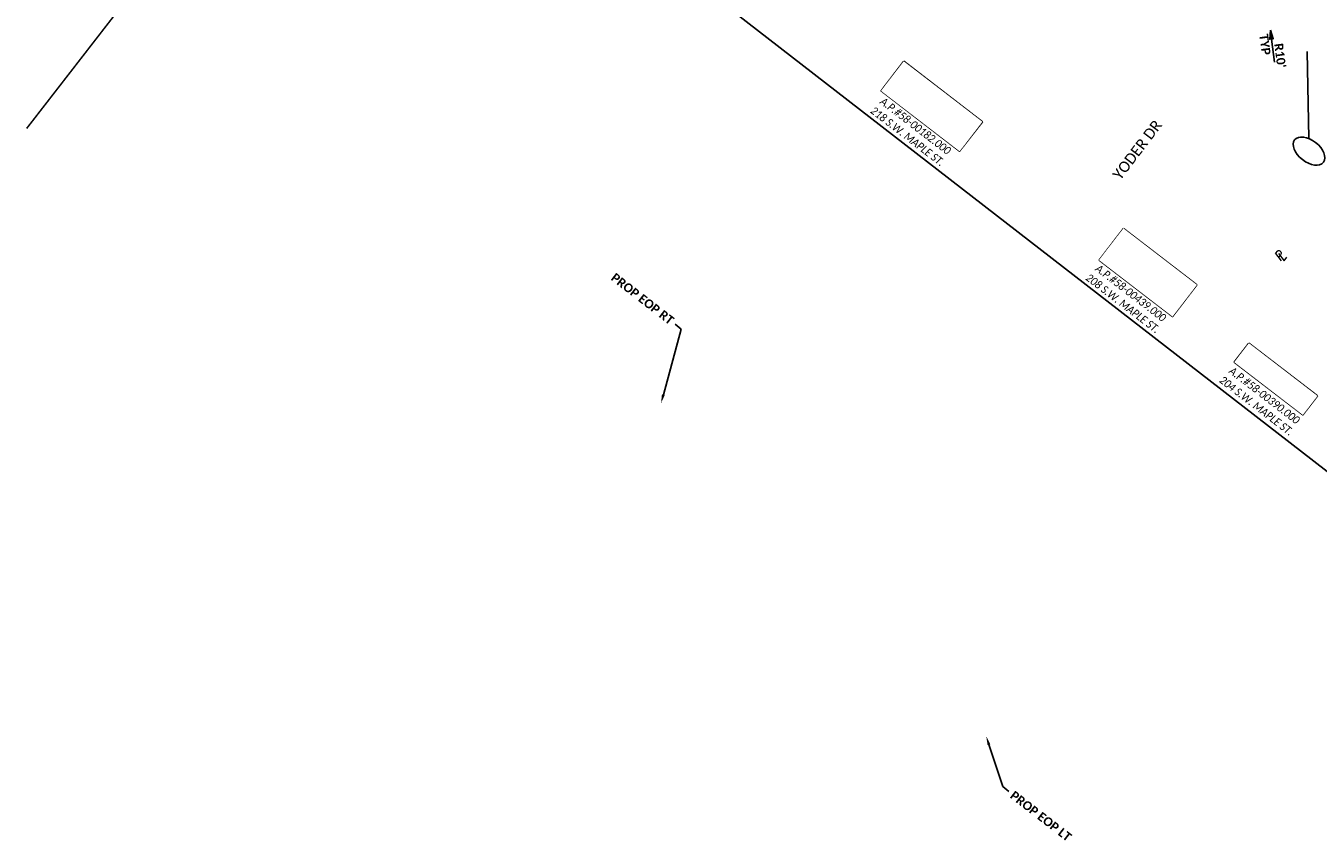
# Model space of a CAD drawing. Header units: feet. Extents: x 2204748 to 2209851, y 304262 to 307692.
# Tile 4 of 11: x 2206305 to 2206715, y 305562 to 305822. Entities that reach past the tile are written whole.
import ezdxf
from ezdxf import colors
from ezdxf.entities.mleader import LeaderData, LeaderLine
from ezdxf.math import Vec2, Vec3

# ---------------------------------------------------------------- set-up
doc = ezdxf.new("R2010")
doc.units = ezdxf.units.FT
doc.header["$MEASUREMENT"] = 0
doc.set_wipeout_variables(frame=1)
doc.linetypes.add('setbackex', pattern=[1.4, 1.3, -0.1])
for name, color, linetype in [('0_Text+_Line_Mask', 9, 'Continuous'), ('DV_X_Owner_Labels', 7, 'setbackex'), ('DV_X_Text', 7, 'Continuous'), ('RW_X_Text', 7, 'Continuous'), ('SH_TextM', 7, 'Continuous')]:
    doc.layers.add(name, color=color, linetype=linetype)
doc.layers.add('SH_VPort', color=5, linetype='Continuous', plot=False)
doc.styles.add('Simplex Normal (0.14)', font='calibri.ttf', dxfattribs={"height": 0.14})
doc.styles.add('Slanted Normal (0.125) Font 31', font='calibrii.ttf', dxfattribs={"width": 0.9, "height": 0.125})
doc.styles.add('Slanted-Sub Title', font='calibriz.ttf', dxfattribs={"height": 0.17})
doc.styles.add('Straight Normal (0.14) Font 30', font='calibrib.ttf', dxfattribs={"height": 0.14})

# ---------------------------------------------------------------- blocks, each defined once
blk = doc.blocks.new('PL')
at = {"layer": 'DV_X_Text', "char_height": 0.14, "attachment_point": 1, "style": 'Simplex Normal (0.14)'}
for s, insert, width in [('{\\Fsimplex|c0;\\Q15;P}', (-0.028, 0.106), 0.15221), ('{\\Fsimplex|c0;\\Q15;L}', (0.002, 0.072), 0.05119)]:
    blk.add_mtext(s, dxfattribs=dict(at, insert=insert, width=width))
blk = doc.blocks.new('Dim1')
h = blk.add_hatch(color=4)
h.dxf.hatch_style = 1
h.paths.add_polyline_path([(0, 0), (-1, -0.2), (-1, 0.2)])
at = {"color": 4}
blk.add_lwpolyline([(0, 0), (-1, -0.2), (-1, 0.2), (0, 0)], dxfattribs=at)

msp = doc.modelspace()

# ---------------------------------------------------------------- linework, layer by layer
at = {"layer": '0_Text+_Line_Mask'}
for points in [[(2206583.31, 305810.25), (2206608.26, 305791.06), (2206601.04, 305781.69), (2206576.1, 305800.87)], [(2206653.01, 305757.22), (2206676.33, 305739.28), (2206668.6, 305729.22), (2206645.27, 305747.16)], [(2206692.82, 305720.78), (2206714.59, 305704.03), (2206709.95, 305698), (2206688.18, 305714.74)]]:
    msp.add_lwpolyline(points, close=True, dxfattribs=at)
at = {"layer": 'SH_TextM', "color": 95, "lineweight": 25}
msp.add_line((2206700.96, 305810), (2206700.02, 305817.33), dxfattribs=at)
at = {"layer": 'SH_TextM'}
msp.add_lwpolyline([(2206711.83, 305785.73), (2206711.32, 305813.4)], dxfattribs=at)
msp.add_ellipse((2206711.9, 305781.75), major_axis=(-4.56, 3.53), ratio=0.596932, dxfattribs=at)
at = {"layer": 'SH_VPort', "color": 12, "const_width": 0.5}
msp.add_lwpolyline([(2206305.02, 305788.92), (2206649.82, 306233.75)], dxfattribs=at)
at = {"layer": 'SH_VPort', "elevation": -658.73}
msp.add_lwpolyline([(2206539.05, 306090.86), (2206927.67, 305789.63), (2206810.54, 305608.08), (2206407.18, 305920.73)], close=True, dxfattribs=at)

# ---------------------------------------------------------------- block references
at = {"layer": 'DV_X_Text', "xscale": 20, "yscale": 20, "zscale": 20, "rotation": 52.43476030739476}
msp.add_blockref('PL', (2206702.58, 305747.38), dxfattribs=at)
at = {"layer": 'SH_TextM', "color": 95, "lineweight": 25, "xscale": 2.8, "yscale": 2.8, "zscale": 2.8, "rotation": 97.3257167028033}
msp.add_blockref('Dim1', (2206699.66, 305820.11), dxfattribs=at)

# ---------------------------------------------------------------- texts
at = {"layer": 'DV_X_Owner_Labels', "char_height": 2.5, "width": 97.223, "attachment_point": 2, "rotation": 322.431, "style": 'Slanted Normal (0.125) Font 31'}
for s, insert in [('JASON D. PRATHER\\PBRITTANY L PRATHER\\PO.R. 1624, PG. 3247\\PA.P.#58-00182.000\\P218 S.W. MAPLE ST.', (2206595.44, 305800.64)), ('KYLE A. MILLER\\PANDREA M. MAST\\PO.R. 1556, PG. 2504\\PA.P.#58-00439.000\\P208 S.W. MAPLE ST.', (2206663.74, 305747.61)), ('OWEN M. MILLER\\PD.V. 740, PG. 295\\PA.P.#58-00390.000\\P204 S.W. MAPLE ST.', (2206703.61, 305711.8))]:
    msp.add_mtext(s, dxfattribs=dict(at, insert=insert))
at = {"layer": 'RW_X_Text', "style": 'Slanted-Sub Title'}
msp.add_text('YODER DR', height=3.4, rotation=52.7517, dxfattribs=at).set_placement((2206652.05, 305772.31))
at = {"layer": 'SH_TextM', "char_height": 2.8, "attachment_point": 5, "rotation": 277.3257, "style": 'Straight Normal (0.14) Font 30'}
for s, insert in [('\\A1;TYP', (2206697.94, 305815.58)), ("\\A1;R10'", (2206702.74, 305812.07))]:
    msp.add_mtext(s, dxfattribs=dict(at, insert=insert))

# ---------------------------------------------------------------- leaders
at = {"layer": 'SH_TextM'}
ml = msp.add_multileader_mtext('Standard', dxfattribs=at)
ml.set_content('PROP EOP RT', color=256, style='Straight Normal (0.14) Font 30')
ml.set_leader_properties(color=256, linetype='Continuous', lineweight=-1)
ml.build(insert=Vec2(0, 0))
ml.multileader.update_dxf_attribs({"text_right_attachment_type": 3, "dogleg_length": 0.125, "arrow_head_size": 2.8})
ctx = ml.context
ctx.base_point, ctx.char_height, ctx.arrow_head_size, ctx.landing_gap_size, ctx.plane_origin, ctx.plane_x_axis, ctx.plane_y_axis = Vec3(2206489.94, 305742.97, -658.73), 2.8, 2.8, 1.2, Vec3(2206506.3, 305701.7, -658.73), Vec3(0.790369, -0.612631), Vec3(0.612631, 0.790369)
ctx.right_attachment, ctx.text_align_type = 3, 2
notes = []
notes.append((ctx, [(0, (1, 1, 0), (2206512.74, 305725.26, -658.73), (-0.790369, 0.612631), 2.5, [(0, [(2206506.3, 305701.7, -658.73)], 0, [])])]))
ctx.mtext.insert, ctx.mtext.text_direction, ctx.mtext.rotation, ctx.mtext.alignment, ctx.mtext.flow_direction = Vec3(2206510.71, 305728.68, -658.73), Vec3(0.790369, -0.612631), 5.6238, 3, 5
ml = msp.add_multileader_mtext('Standard', dxfattribs=at)
ml.set_content('PROP EOP LT', color=256, style='Straight Normal (0.14) Font 30')
ml.set_leader_properties(color=256, linetype='Continuous', lineweight=-1)
ml.build(insert=Vec2(0, 0))
ml.multileader.update_dxf_attribs({"text_right_attachment_type": 3, "dogleg_length": 0.125, "arrow_head_size": 2.8})
ctx = ml.context
ctx.base_point, ctx.char_height, ctx.arrow_head_size, ctx.landing_gap_size, ctx.plane_origin, ctx.plane_x_axis, ctx.plane_y_axis = Vec3(2206616.71, 305578.47, -658.73), 2.8, 2.8, 1.2, Vec3(2206609.48, 305595.99, -658.73), Vec3(0.790369, -0.612631), Vec3(0.612631, 0.790369)
ctx.right_attachment = 3
notes.append((ctx, [(0, (1, 1, 0), (2206614.73, 305580, -658.73), (0.790369, -0.612631), 2.5, [(0, [(2206609.48, 305595.99, -658.73)], 0, [])])]))
ctx.mtext.insert, ctx.mtext.text_direction, ctx.mtext.rotation, ctx.mtext.flow_direction = Vec3(2206618.53, 305578.86, -658.73), Vec3(0.790369, -0.612631), 5.6238, 5
for ctx, leaders in notes:
    for number, flags, end, landing, length, lines in leaders:
        leader = LeaderData()
        leader.index, (leader.has_last_leader_line, leader.has_dogleg_vector, leader.attachment_direction) = number, flags
        leader.last_leader_point, leader.dogleg_vector, leader.dogleg_length = Vec3(end), Vec3(landing), length
        for number, points, colour, breaks in lines:
            line = LeaderLine()
            line.index, line.vertices, line.color, line.breaks = number, Vec3.list(points), colors.encode_raw_color(colour), breaks
            leader.lines.append(line)
        ctx.leaders.append(leader)

# ---------------------------------------------------------------- next in the draw order: wipeouts: each hides what was drawn before it
for points in [[(2206583.31, 305810.25), (2206608.26, 305791.06), (2206601.04, 305781.69), (2206576.1, 305800.87)], [(2206653.01, 305757.22), (2206676.33, 305739.28), (2206668.6, 305729.22), (2206645.27, 305747.16)], [(2206692.82, 305720.78), (2206714.59, 305704.03), (2206709.95, 305698), (2206688.18, 305714.74)]]:
    msp.add_wipeout(points).dxf.layer = '0_Text+_Line_Mask'

doc.saveas('drawing.dxf')
